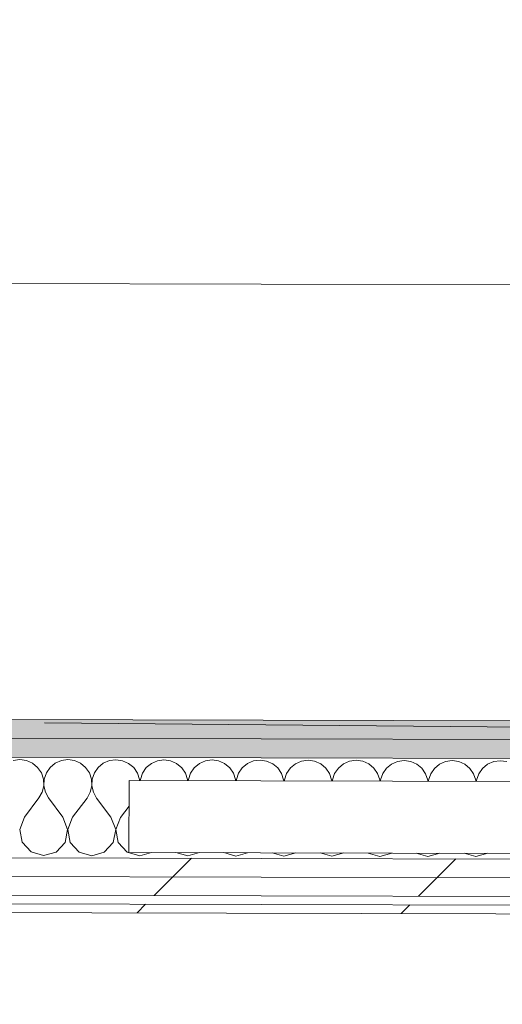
# Model space of a CAD drawing. Header units: millimetres. Extents: x -30280 to 19093, y -17460 to 4378.
# Tile 112 of 256: x -10371 to -10037, y -15501 to -14817. Entities that reach past the tile are written whole.
import ezdxf

# ---------------------------------------------------------------- set-up
doc = ezdxf.new("R2010")
doc.units = ezdxf.units.MM
doc.header["$MEASUREMENT"] = 0
doc.linetypes.add('Wipeout_Contour', pattern=[1000, 0, -1000])
doc.layers.add('Nuevo_06_COT_Generals', color=7, linetype='Continuous')
doc.layers.add('Nuevo_08_E_Envans secs', color=7, linetype='Continuous')
doc.layers.add('Nuevo_06_COT_Generals_Pluma_Nº__1', color=7, linetype='Continuous', lineweight=5)
doc.layers.add('Nuevo_08_E_Envans secs_Pluma_Nº__1', color=7, linetype='Continuous', lineweight=5)
for name, color, linetype, lineweight, true_color in [('Nuevo_08_E_Envans secs_Pluma_Nº__102', 7, 'Continuous', 5, 0xcccccc), ('Nuevo_08_E_Envans secs_Pluma_Nº__171', 171, 'Continuous', 13, 0xaaaaff), ('Nuevo_08_E_Envans secs_Pluma_Nº__177', 7, 'Continuous', 15, 0xf7e046), ('Nuevo_08_E_Envans secs_Pluma_Nº__79', 7, 'Continuous', 5, 0xaaffd5)]:
    doc.layers.add(name, color=color, linetype=linetype, lineweight=lineweight, true_color=true_color)
doc.styles.add('Estilo_Generado_1', font='txt')
doc.dimstyles.new('Estilo_Generado__2', dxfattribs={"dimtxt": 100, "dimasz": 38, "dimexe": 0.18, "dimexo": 300, "dimgap": 0, "dimtad": 1, "dimlfac": 0.001, "dimzin": 0, "dimdsep": 46, "dimtxsty": 'Estilo_Generado_1', "dimblk": 'ARROWHEAD_2', "dimblk1": 'ARROWHEAD_2', "dimblk2": 'ARROWHEAD_2', "dimcen": 0.09, "dimclrd": 7, "dimclre": 7, "dimclrt": 7, "dimadec": 0, "dimazin": 0, "dimtfac": 1, "dimtdec": 4, "dimtmove": 0, "dimatfit": 3, "dimfxl": 0, "dimtolj": 1, "dimtzin": 0, "dimarcsym": 0})
pattern_1 = [(45, (0, 0), (-183.8478, 183.8478), [195, -65]), (45, (7e-14, 183.85), (-183.8478, 183.8478), [195, -65])]

# ---------------------------------------------------------------- blocks, each defined once
blk = doc.blocks.new('*X105')
at = {"layer": 'Nuevo_08_E_Envans secs_Pluma_Nº__102', "color": 254, "linetype": 'Continuous', "lineweight": 5, "true_color": 0xcccccc}
for p, q in [((-10371.36, -15331.28), (-10375.92, -15331.9)), ((-10366.81, -15331.92), (-10371.36, -15331.28)), ((-10362.6, -15333.79), (-10366.81, -15331.92)), ((-10359.07, -15336.73), (-10362.6, -15333.79)), ((-10356.47, -15340.53), (-10359.07, -15336.73)), ((-10350.34, -15336.75), (-10352.96, -15340.53)), ((-10346.79, -15333.83), (-10350.34, -15336.75)), ((-10342.58, -15331.98), (-10346.79, -15333.83)), ((-10338.03, -15331.36), (-10342.58, -15331.98)), ((-10333.47, -15332), (-10338.03, -15331.36)), ((-10329.27, -15333.87), (-10333.47, -15332)), ((-10325.74, -15336.81), (-10329.27, -15333.87)), ((-10323.14, -15340.61), (-10325.74, -15336.81)), ((-10317.01, -15336.83), (-10319.62, -15340.62)), ((-10313.46, -15333.91), (-10317.01, -15336.83)), ((-10309.25, -15332.06), (-10313.46, -15333.91)), ((-10304.69, -15331.44), (-10309.25, -15332.06)), ((-10300.14, -15332.09), (-10304.69, -15331.44)), ((-10295.94, -15333.95), (-10300.14, -15332.09)), ((-10292.4, -15336.89), (-10295.94, -15333.95)), ((-10289.81, -15340.69), (-10292.4, -15336.89)), ((-10283.68, -15336.92), (-10286.29, -15340.7)), ((-10280.13, -15333.99), (-10283.68, -15336.92)), ((-10275.92, -15332.15), (-10280.13, -15333.99)), ((-10271.36, -15331.52), (-10275.92, -15332.15)), ((-10266.81, -15332.17), (-10271.36, -15331.52)), ((-10262.6, -15334.03), (-10266.81, -15332.17)), ((-10259.07, -15336.98), (-10262.6, -15334.03)), ((-10256.48, -15340.77), (-10259.07, -15336.98)), ((-10250.34, -15337), (-10252.96, -15340.78)), ((-10246.79, -15334.07), (-10250.34, -15337)), ((-10242.58, -15332.23), (-10246.79, -15334.07)), ((-10238.03, -15331.61), (-10242.58, -15332.23)), ((-10233.47, -15332.25), (-10238.03, -15331.61)), ((-10229.27, -15334.12), (-10233.47, -15332.25)), ((-10225.74, -15337.06), (-10229.27, -15334.12)), ((-10223.14, -15340.86), (-10225.74, -15337.06)), ((-10217.01, -15337.08), (-10219.62, -15340.86)), ((-10213.46, -15334.16), (-10217.01, -15337.08)), ((-10209.25, -15332.31), (-10213.46, -15334.16)), ((-10204.69, -15331.69), (-10209.25, -15332.31)), ((-10200.14, -15332.33), (-10204.69, -15331.69)), ((-10195.94, -15334.2), (-10200.14, -15332.33)), ((-10192.4, -15337.14), (-10195.94, -15334.2)), ((-10189.81, -15340.94), (-10192.4, -15337.14)), ((-10183.68, -15337.16), (-10186.29, -15340.95)), ((-10180.13, -15334.24), (-10183.68, -15337.16)), ((-10175.92, -15332.39), (-10180.13, -15334.24)), ((-10171.36, -15331.77), (-10175.92, -15332.39)), ((-10166.81, -15332.42), (-10171.36, -15331.77)), ((-10162.6, -15334.28), (-10166.81, -15332.42)), ((-10159.07, -15337.22), (-10162.6, -15334.28)), ((-10156.48, -15341.02), (-10159.07, -15337.22)), ((-10150.34, -15337.25), (-10152.96, -15341.03)), ((-10146.79, -15334.32), (-10150.34, -15337.25)), ((-10142.58, -15332.48), (-10146.79, -15334.32)), ((-10138.03, -15331.85), (-10142.58, -15332.48)), ((-10133.47, -15332.5), (-10138.03, -15331.85)), ((-10129.27, -15334.36), (-10133.47, -15332.5)), ((-10125.74, -15337.31), (-10129.27, -15334.36)), ((-10123.14, -15341.1), (-10125.74, -15337.31)), ((-10117.01, -15337.33), (-10119.62, -15341.11)), ((-10113.46, -15334.4), (-10117.01, -15337.33)), ((-10109.25, -15332.56), (-10113.46, -15334.4)), ((-10104.69, -15331.94), (-10109.25, -15332.56)), ((-10100.14, -15332.58), (-10104.69, -15331.94)), ((-10095.94, -15334.45), (-10100.14, -15332.58)), ((-10092.4, -15337.39), (-10095.94, -15334.45)), ((-10089.81, -15341.19), (-10092.4, -15337.39)), ((-10083.68, -15337.41), (-10086.29, -15341.19)), ((-10080.13, -15334.49), (-10083.68, -15337.41)), ((-10075.92, -15332.64), (-10080.13, -15334.49)), ((-10071.36, -15332.02), (-10075.92, -15332.64)), ((-10066.81, -15332.66), (-10071.36, -15332.02)), ((-10062.6, -15334.53), (-10066.81, -15332.66)), ((-10059.07, -15337.47), (-10062.6, -15334.53)), ((-10056.48, -15341.27), (-10059.07, -15337.47)), ((-10046.8, -15334.57), (-10050.34, -15337.49)), ((-10042.58, -15332.72), (-10046.8, -15334.57)), ((-10038.03, -15332.1), (-10042.58, -15332.72)), ((-10033.47, -15332.75), (-10038.03, -15332.1)), ((-10355.02, -15344.89), (-10356.47, -15340.53)), ((-10352.96, -15340.53), (-10354.44, -15344.89)), ((-10321.68, -15344.97), (-10323.14, -15340.61)), ((-10319.62, -15340.62), (-10321.1, -15344.97)), ((-10288.35, -15345.05), (-10289.81, -15340.69)), ((-10286.29, -15340.7), (-10287.77, -15345.05)), ((-10255.02, -15345.13), (-10256.48, -15340.77)), ((-10252.96, -15340.78), (-10254.44, -15345.14)), ((-10221.68, -15345.22), (-10223.14, -15340.86)), ((-10219.62, -15340.86), (-10221.1, -15345.22)), ((-10188.35, -15345.3), (-10189.81, -15340.94)), ((-10186.29, -15340.95), (-10187.77, -15345.3)), ((-10155.02, -15345.38), (-10156.48, -15341.02)), ((-10152.96, -15341.03), (-10154.44, -15345.38)), ((-10121.68, -15345.46), (-10123.14, -15341.1)), ((-10119.62, -15341.11), (-10121.1, -15345.47)), ((-10088.35, -15345.55), (-10089.81, -15341.19)), ((-10086.29, -15341.19), (-10087.77, -15345.55)), ((-10055.02, -15345.63), (-10056.48, -15341.27)), ((-10052.96, -15341.28), (-10054.44, -15345.63)), ((-10050.34, -15337.49), (-10052.96, -15341.28)), ((-10355.86, -15353.96), (-10354.8, -15349.48)), ((-10354.8, -15349.48), (-10355.02, -15344.89)), ((-10354.44, -15344.89), (-10354.67, -15349.48)), ((-10354.67, -15349.48), (-10353.64, -15353.96)), ((-10322.52, -15354.04), (-10321.47, -15349.56)), ((-10321.47, -15349.56), (-10321.68, -15344.97)), ((-10321.1, -15344.97), (-10321.34, -15349.56)), ((-10321.34, -15349.56), (-10320.31, -15354.04)), ((-10288.31, -15345.81), (-10288.35, -15345.05)), ((-10287.77, -15345.05), (-10287.81, -15345.82)), ((-10254.98, -15345.9), (-10255.02, -15345.13)), ((-10254.44, -15345.14), (-10254.48, -15345.9)), ((-10221.65, -15345.98), (-10221.68, -15345.22)), ((-10221.1, -15345.22), (-10221.14, -15345.98)), ((-10188.31, -15346.06), (-10188.35, -15345.3)), ((-10187.77, -15345.3), (-10187.81, -15346.06)), ((-10154.98, -15346.14), (-10155.02, -15345.38)), ((-10154.44, -15345.38), (-10154.48, -15346.15)), ((-10121.65, -15346.23), (-10121.68, -15345.46)), ((-10121.1, -15345.47), (-10121.14, -15346.23)), ((-10088.32, -15346.31), (-10088.35, -15345.55)), ((-10087.77, -15345.55), (-10087.81, -15346.31)), ((-10054.98, -15346.39), (-10055.02, -15345.63)), ((-10054.44, -15345.63), (-10054.48, -15346.39)), ((-10368.12, -15371.28), (-10358.09, -15357.97)), ((-10358.09, -15357.97), (-10355.86, -15353.96)), ((-10353.64, -15353.96), (-10351.43, -15357.99)), ((-10341.46, -15371.35), (-10351.43, -15357.99)), ((-10324.76, -15358.06), (-10322.52, -15354.04)), ((-10320.31, -15354.04), (-10318.09, -15358.07)), ((-10334.79, -15371.37), (-10324.76, -15358.06)), ((-10308.13, -15371.43), (-10318.09, -15358.07)), ((-10301.46, -15371.45), (-10295.58, -15363.66)), ((-10368.12, -15371.28), (-10371.41, -15379.78)), ((-10338.21, -15379.86), (-10341.46, -15371.35)), ((-10334.79, -15371.37), (-10338.08, -15379.86)), ((-10304.88, -15379.94), (-10308.13, -15371.43)), ((-10301.46, -15371.45), (-10304.75, -15379.94)), ((-10371.41, -15379.78), (-10369.74, -15388.73)), ((-10339.93, -15388.81), (-10338.21, -15379.86)), ((-10338.08, -15379.86), (-10336.41, -15388.82)), ((-10306.59, -15388.89), (-10304.88, -15379.94)), ((-10304.75, -15379.94), (-10303.08, -15388.9)), ((-10369.74, -15388.73), (-10363.61, -15395.47)), ((-10346.09, -15395.52), (-10339.93, -15388.81)), ((-10336.41, -15388.82), (-10330.28, -15395.55)), ((-10312.76, -15395.6), (-10306.59, -15388.89)), ((-10303.08, -15388.9), (-10296.95, -15395.64)), ((-10363.61, -15395.47), (-10354.86, -15397.98)), ((-10354.86, -15397.98), (-10346.09, -15395.52)), ((-10330.28, -15395.55), (-10321.52, -15398.07)), ((-10321.52, -15398.07), (-10312.76, -15395.6)), ((-10296.95, -15395.64), (-10288.19, -15398.15)), ((-10288.19, -15398.15), (-10279.97, -15395.84)), ((-10263.07, -15395.88), (-10254.86, -15398.23)), ((-10254.86, -15398.23), (-10246.64, -15395.92)), ((-10229.73, -15395.96), (-10221.52, -15398.31)), ((-10221.52, -15398.31), (-10213.31, -15396)), ((-10196.4, -15396.04), (-10188.19, -15398.4)), ((-10188.19, -15398.4), (-10179.97, -15396.08)), ((-10163.07, -15396.12), (-10154.86, -15398.48)), ((-10154.86, -15398.48), (-10146.64, -15396.17)), ((-10129.73, -15396.21), (-10121.53, -15398.56)), ((-10121.53, -15398.56), (-10113.31, -15396.25)), ((-10096.4, -15396.29), (-10088.19, -15398.64)), ((-10088.19, -15398.64), (-10079.97, -15396.33)), ((-10063.07, -15396.37), (-10054.86, -15398.73)), ((-10054.86, -15398.73), (-10046.64, -15396.41))]:
    blk.add_line(p, q, dxfattribs=at)
blk = doc.blocks.new('Muro_62_1', base_point=(-3815.2, -15319.86))
at = {"layer": 'Nuevo_08_E_Envans secs_Pluma_Nº__79', "linetype": 'Continuous', "lineweight": 5, "true_color": 0xaaffd5}
for points in [[(-10654.28, -15302.91), (-10654.3, -15315.91), (-9480.47, -15318.82), (-9480.44, -15305.82)], [(-10667.3, -15315.88), (-10667.32, -15328.88), (-9480.5, -15331.82), (-9480.47, -15318.82)]]:
    blk.add_hatch(color=121, dxfattribs=at).paths.add_polyline_path(points)
at = {"layer": 'Nuevo_08_E_Envans secs_Pluma_Nº__1', "color": 7, "linetype": 'Continuous', "lineweight": 5}
for p, q in [((-10654.3, -15315.91), (-9480.47, -15318.82)), ((-10667.32, -15328.88), (-9480.5, -15331.82)), ((-9480.54, -15347.82), (-10295.54, -15345.8))]:
    blk.add_line(p, q, dxfattribs=at)
at = {"layer": 'Nuevo_08_E_Envans secs_Pluma_Nº__1', "color": 7, "linetype": 'Continuous', "lineweight": 5, "flags": 128}
blk.add_lwpolyline([(-9480.44, -15305.82), (-10654.28, -15302.91)], dxfattribs=at)
at = {"color": 254, "linetype": 'Wipeout_Contour', "lineweight": 0, "ltscale": 73892.544862}
blk.add_wipeout([(-10788.6, -15430.57), (-10788.61, -15436.57), (-9480.77, -15439.82), (-9480.76, -15433.82)], dxfattribs=at).dxf.layer = 'Nuevo_08_E_Envans secs'
at = {"layer": 'Nuevo_08_E_Envans secs_Pluma_Nº__171', "linetype": 'Continuous', "lineweight": 13, "true_color": 0xaaaaff}
h = blk.add_hatch(dxfattribs=at)
h.set_pattern_fill('Panellat_HPL_0001', color=161, style=0, pattern_type=2)
h.set_pattern_definition(pattern_1)
h.paths.add_polyline_path([(-10788.6, -15430.57), (-10788.61, -15436.57), (-9480.77, -15439.82), (-9480.76, -15433.82)])
at = {"layer": 'Nuevo_08_E_Envans secs_Pluma_Nº__1', "color": 7, "linetype": 'Continuous', "lineweight": 5, "flags": 128}
blk.add_lwpolyline([(-10788.61, -15436.57), (-9480.77, -15439.82)], dxfattribs=at)
at = {"color": 254, "linetype": 'Wipeout_Contour', "lineweight": 0, "ltscale": 73840.641002}
blk.add_wipeout([(-10788.58, -15424.57), (-9480.74, -15427.82), (-9480.71, -15414.82), (-10788.55, -15411.57)], dxfattribs=at).dxf.layer = 'Nuevo_08_E_Envans secs'
at = {"layer": 'Nuevo_08_E_Envans secs_Pluma_Nº__177', "linetype": 'Continuous', "lineweight": 15, "true_color": 0xf7e046}
h = blk.add_hatch(dxfattribs=at)
h.set_pattern_fill('Panellat_HPL_0001', color=53, style=0, pattern_type=2)
h.set_pattern_definition(pattern_1)
h.paths.add_polyline_path([(-10788.58, -15424.57), (-9480.74, -15427.82), (-9480.71, -15414.82), (-10788.55, -15411.57)])
at = {"layer": 'Nuevo_08_E_Envans secs_Pluma_Nº__1', "color": 7, "linetype": 'Continuous', "lineweight": 5}
for p, q in [((-10788.58, -15424.57), (-9480.74, -15427.82)), ((-10788.6, -15430.57), (-9480.76, -15433.82))]:
    blk.add_line(p, q, dxfattribs=at)
at = {"color": 254, "linetype": 'Wipeout_Contour', "lineweight": 0, "ltscale": 73797.124111}
blk.add_wipeout([(-10788.55, -15411.57), (-9480.71, -15414.82), (-9480.68, -15401.82), (-10788.52, -15398.58)], dxfattribs=at).dxf.layer = 'Nuevo_08_E_Envans secs'
at = {"layer": 'Nuevo_08_E_Envans secs_Pluma_Nº__177', "linetype": 'Continuous', "lineweight": 15, "true_color": 0xf7e046}
h = blk.add_hatch(dxfattribs=at)
h.set_pattern_fill('Panellat_HPL_0001', color=53, style=0, pattern_type=2)
h.set_pattern_definition(pattern_1)
h.paths.add_polyline_path([(-10788.55, -15411.57), (-9480.71, -15414.82), (-9480.68, -15401.82), (-10788.52, -15398.58)])
at = {"layer": 'Nuevo_08_E_Envans secs_Pluma_Nº__1', "color": 7, "linetype": 'Continuous', "lineweight": 5}
for p, q in [((-10295.54, -15345.8), (-10295.66, -15395.8)), ((-10680.42, -15398.84), (-9480.68, -15401.82)), ((-10295.66, -15395.8), (-9480.67, -15397.82)), ((-10788.55, -15411.57), (-9480.71, -15414.82))]:
    blk.add_line(p, q, dxfattribs=at)
at = {"layer": 'Nuevo_08_E_Envans secs', "color": 7, "lineweight": 20}
blk.add_blockref('*X105', (0, 0), dxfattribs=at)
blk = doc.blocks.new('*D663')
at = {"layer": 'Nuevo_06_COT_Generals_Pluma_Nº__1', "color": 7, "linetype": 'Continuous', "lineweight": 5}
for p, q in [((-3073.12, -13794.13), (-3023.12, -13822.99)), ((-3010.62, -13808.56), (-3514.09, -13808.56)), ((-3048.12, -16937.98), (-3048.12, -13808.56)), ((-3073.12, -16923.54), (-3023.12, -16952.41)), ((-3010.62, -16937.98), (-3542.41, -16937.98))]:
    blk.add_line(p, q, dxfattribs=at)
at = {"layer": 'Nuevo_06_COT_Generals_Pluma_Nº__1', "color": 7, "lineweight": 5, "insert": (-3068.12, -15510.65), "char_height": 100, "attachment_point": 7, "rotation": 90, "style": 'Estilo_Generado_1'}
blk.add_mtext('\\A1;{\\pql;\\fGotham Book|b0|i0|c0|p0;\\W1.000000;3,13}', dxfattribs=at)
blk = doc.blocks.new('ARROWHEAD_2')
at = {"color": 0, "linetype": 'Continuous', "lineweight": 0}
for p, q in [((-0.378, -0.655), (0.378, 0.655)), ((0, 0), (-1, 0))]:
    blk.add_line(p, q, dxfattribs=at)
blk = doc.blocks.new('*D770')
at = {"layer": 'Nuevo_06_COT_Generals_Pluma_Nº__1', "color": 7, "linetype": 'Continuous', "lineweight": 5}
for p, q in [((-9940.76, -13800.78), (-9891.04, -13830.12)), ((-9930.11, -15309.79), (-9915.9, -13815.45)), ((-9954.97, -15295.12), (-9905.25, -15324.46)), ((-9892.61, -15310.15), (-10354.29, -15305.76)), ((-9930.34, -15334.24), (-9930.11, -15309.79))]:
    blk.add_line(p, q, dxfattribs=at)
at = {"layer": 'Nuevo_06_COT_Generals_Pluma_Nº__1', "color": 7, "lineweight": 5, "char_height": 100, "attachment_point": 7, "rotation": 89.45523, "style": 'Estilo_Generado_1'}
for s, insert in [('\\A1;{\\pql;\\fGotham Book|b0|i0|c0|p0;\\W1.000000;0,13}', (-9938.65, -14104.46)), ('\\A1;{\\pql;\\fGotham Book|b0|i0|c0|p0;\\W1.000000;1,49}', (-9944.31, -14699.81))]:
    blk.add_mtext(s, dxfattribs=dict(at, insert=insert))
blk = doc.blocks.new('*D771')
at = {"layer": 'Nuevo_06_COT_Generals_Pluma_Nº__1', "color": 7, "linetype": 'Continuous', "lineweight": 5}
for p, q in [((-9914.62, -13681.46), (-9902.54, -12410.97)), ((-9939.49, -13666.79), (-9889.76, -13696.13)), ((-9877.13, -13681.81), (-10339.89, -13677.41)), ((-9915.9, -13815.45), (-9914.62, -13681.46)), ((-9940.76, -13800.78), (-9891.04, -13830.12)), ((-9878.4, -13815.8), (-10340.09, -13811.41)), ((-9930.11, -15309.79), (-9915.9, -13815.45))]:
    blk.add_line(p, q, dxfattribs=at)
blk = doc.blocks.new('*D773')
at = {"layer": 'Nuevo_06_COT_Generals_Pluma_Nº__1', "color": 7, "linetype": 'Continuous', "lineweight": 5}
for p, q in [((-10653.62, -15037.63), (-10653.44, -14962.63)), ((-8489.86, -15042.99), (-8489.67, -14967.99)), ((-10639.03, -14975.16), (-10668.03, -15025.09)), ((-8504.26, -15030.45), (-8475.27, -14980.52)), ((-10677.98, -15000.07), (-10653.53, -15000.13)), ((-10653.53, -15000.13), (-8489.77, -15005.49)), ((-8489.77, -15005.49), (-8465.32, -15005.55))]:
    blk.add_line(p, q, dxfattribs=at)
at = {"layer": 'Nuevo_06_COT_Generals_Pluma_Nº__1', "color": 7, "lineweight": 5, "insert": (-9708.98, -14982.47), "char_height": 100, "attachment_point": 7, "rotation": 359.85801, "style": 'Estilo_Generado_1'}
blk.add_mtext('\\A1;{\\pql;\\fGotham Book|b0|i0|c0|p0;\\W1.000000;2,16}', dxfattribs=at)

msp = doc.modelspace()

# ---------------------------------------------------------------- block references
at = {"layer": 'Nuevo_08_E_Envans secs', "color": 7, "lineweight": 20}
msp.add_blockref('Muro_62_1', (-3815.204, -15319.856), dxfattribs=at)

# ---------------------------------------------------------------- next in the draw order: dimensions: what is measured, and where the dimension line sits
at = {"layer": 'Nuevo_06_COT_Generals', "color": 7, "linetype": 'Continuous', "lineweight": 5}
for base, p1, p2, angle, picture, middle, turn in [((-9914.624, -13681.457), (-10640.071, -13808.561), (-10639.873, -13674.561), 89.455227, '*D771', (-9987.414, -13974.537), 89.455227), ((-3048.117, -13808.561), (-11408.508, -16937.976), (-3814.087, -13808.561), 90, '*D663', (-3118.117, -15381.196), 90), ((-9915.898, -13815.446), (-10654.28, -15302.907), (-10640.071, -13808.561), 89.455227, '*D770', (-9993.075, -14569.881), 89.455227), ((-8489.767, -15005.488), (-10654.28, -15302.907), (-8490.517, -15308.27), 359.85801, '*D773', (-9579.402, -14932.787), 359.85801)]:
    dim = msp.add_linear_dim(base=base, p1=p1, p2=p2, angle=angle, dimstyle='Estilo_Generado__2', dxfattribs=at)
    dim.commit()
    dim.dimension.update_dxf_attribs({"geometry": picture, "text_midpoint": middle, "dimtype": 160, "text_rotation": turn})

doc.saveas('drawing.dxf')
